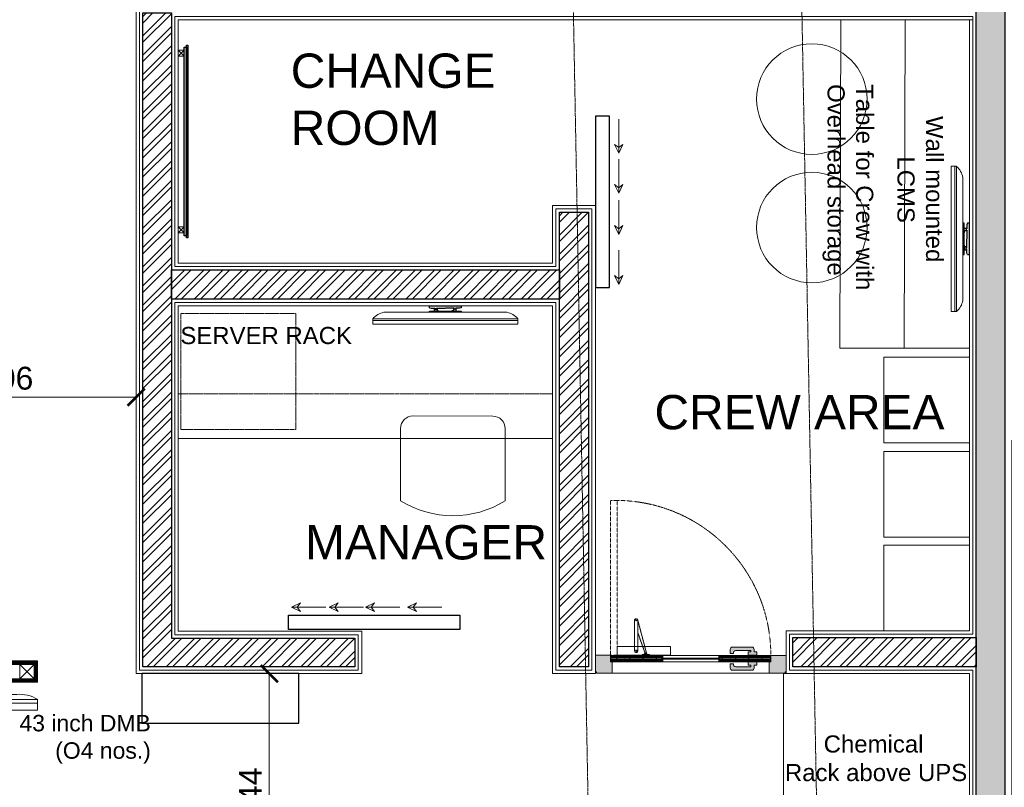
# Model space of a CAD drawing. Header units: millimetres. Extents: x 508219 to 745096, y 311341 to 352167.
# Tile 7 of 47: x 518030 to 521477, y 340773 to 343460. Entities that reach past the tile are written whole.
import ezdxf

# ---------------------------------------------------------------- set-up
doc = ezdxf.new("R2010")
doc.units = ezdxf.units.MM
doc.header["$PDMODE"] = 34
for name, pattern in [('( Hidden )', [0.375, 0.25, -0.125]), ('ACAD_ISO02W100', [15, 12, -3]), ('DASHED2', [0.375, 0.25, -0.125]), ('HIDDEN', [0.375, 0.25, -0.125])]:
    doc.linetypes.add(name, pattern=pattern)
doc.layers.get('0').update_dxf_attribs({"color": 252})
for name, color, linetype, lineweight in [('01_TEXT', 7, 'Continuous', 5), ('02_EQUIPMENT', 124, 'Continuous', 0), ('02_EQUIPMENT-TEXT', 7, 'Continuous', 0), ('02_IT-EQP.', 253, 'Continuous', 0), ('A-Dimension', 42, 'Continuous', 9), ('A-DOOR', 8, 'Continuous', 9), ('A-WALL', 12, 'Continuous', 30), ('A-Wall Hatch', 8, 'Continuous', 5), ('DMB', 250, 'Continuous', 5), ('FP- JUNCTION BOX', 6, 'Continuous', 30), ('PLASTER', 252, 'Continuous', 9), ('TILE', 44, 'Continuous', 0)]:
    doc.layers.add(name, color=color, linetype=linetype, lineweight=lineweight)
doc.layers.add('02_BOH-PARTITION', color=139, linetype='Continuous')
doc.layers.add('EL FIRE ALARM LOOP', color=1, linetype='Continuous')
doc.layers.add('Beam', color=7, linetype='ACAD_ISO02W100', lineweight=13, true_color=0x3f7f00)
doc.styles.add('arr-1', font='arial.ttf')
doc.styles.add('PDF Arial', font='arial.ttf')
doc.styles.get("Standard").update_dxf_attribs({"font": 'arial.ttf'})
doc.dimstyles.new('DIM-60', dxfattribs={"dimtxt": 120, "dimasz": 60, "dimexe": 5, "dimexo": 0, "dimgap": 25, "dimtad": 1, "dimdec": 0, "dimzin": 0, "dimdsep": 46, "dimtxsty": 'Standard', "dimblk": 'ARCHTICK', "dimcen": 0.09, "dimclrd": 256, "dimclre": 252, "dimclrt": 256, "dimadec": 0, "dimazin": 0, "dimtfac": 1, "dimtdec": 0, "dimtofl": 0, "dimtmove": 0, "dimatfit": 3, "dimfxl": 0, "dimtolj": 1, "dimtzin": 0, "dimlwd": -1, "dimlwe": 0, "dimarcsym": 0})
pattern_1 = [(45, (-2998174.956, 193353.467), (-33.67596045, 33.67596045), []), (45, (-2998152.505, 193353.467), (-33.67596045, 33.67596045), [])]

# ---------------------------------------------------------------- blocks, each defined once
blk = doc.blocks.new('fnn')
at = {"layer": 'DMB', "color": 0, "lineweight": 30}
for p, q in [((91730.62, -84295.82), (91721.24, -84295.82)), ((91721.24, -84295.82), (91721.24, -84296.35)), ((91730.62, -84296.35), (91730.62, -84295.82))]:
    blk.add_line(p, q, dxfattribs=at)
at = {"layer": 'DMB', "color": 0}
blk.add_line((91709.86, -84297.53), (91742, -84297.53), dxfattribs=at)
at = {"layer": 'DMB', "color": 0, "lineweight": 30}
for points in [[(91721.24, -84296.35), (91721.66, -84296.47), (91722.65, -84296.47), (91722.65, -84296.55), (91722.77, -84296.55), (91722.77, -84296.6), (91722.65, -84296.6), (91722.65, -84296.67), (91723.12, -84296.67), (91723.12, -84296.6), (91723.03, -84296.6), (91723.03, -84296.55), (91723.12, -84296.55), (91723.12, -84296.47), (91726.38, -84296.47)], [(91722.55, -84297.25), (91722.55, -84296.5), (91722.63, -84296.5), (91722.63, -84296.57), (91722.76, -84296.57), (91722.76, -84296.59), (91722.63, -84296.59), (91722.63, -84296.68), (91723.14, -84296.68), (91723.14, -84296.6), (91723.04, -84296.6), (91723.04, -84296.56), (91723.14, -84296.56), (91723.14, -84296.48), (91723.29, -84296.48), (91723.29, -84297.16), (91723.7, -84297.16), (91723.7, -84297.25), (91722.55, -84297.25)], [(91730.62, -84296.35), (91730.2, -84296.47), (91729.21, -84296.47), (91729.21, -84296.55), (91729.09, -84296.55), (91729.09, -84296.6), (91729.21, -84296.6), (91729.21, -84296.67), (91728.75, -84296.67), (91728.75, -84296.6), (91728.83, -84296.6), (91728.83, -84296.55), (91728.75, -84296.55), (91728.75, -84296.47), (91726.46, -84296.47)], [(91729.31, -84297.25), (91729.31, -84296.5), (91729.23, -84296.5), (91729.23, -84296.57), (91729.1, -84296.57), (91729.1, -84296.59), (91729.23, -84296.59), (91729.23, -84296.68), (91728.73, -84296.68), (91728.73, -84296.6), (91728.82, -84296.6), (91728.82, -84296.56), (91728.73, -84296.56), (91728.73, -84296.48), (91728.57, -84296.48), (91728.57, -84297.16), (91728.16, -84297.16), (91728.16, -84297.25), (91729.31, -84297.25)]]:
    blk.add_lwpolyline(points, dxfattribs=at)
blk.add_lwpolyline([(91721.24, -84297.53), (91730.62, -84297.53), (91730.62, -84297.25), (91721.24, -84297.25)], close=True, dxfattribs=at)
at = {"layer": 'DMB', "color": 0}
for points in [[(91706.93, -84298.24), (91744.93, -84298.24), (91744.93, -84298.73), (91706.93, -84298.73)], [(91744.93, -84298.73), (91744.93, -84299.71), (91706.93, -84299.71), (91706.93, -84298.73)]]:
    blk.add_lwpolyline(points, close=True, dxfattribs=at)
for centre, start, end in [((91709.37, -84301.92), 83.6436, 123.5886), ((91742.49, -84301.92), 56.4114, 96.3564)]:
    blk.add_arc(centre, 4.42, start, end, dxfattribs=at)
blk = doc.blocks.new('dmbbbb1111')
at = {"layer": 'DMB'}
h = blk.add_hatch(dxfattribs=at)
h.set_pattern_fill('ANSI31', color=256, angle=90)
h.set_pattern_definition([(135, (10819.77598, 42650.71772), (-0.08838834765, -0.08838834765), [])])
h.paths.add_polyline_path([(81423.79, 27951.55), (81423.79, 27953.55), (81272.29, 27953.55), (81272.29, 27951.55)], flags=16)
h.paths.add_polyline_path([(81424.29, 27951.05), (81424.29, 27954.05), (81271.79, 27954.05), (81271.79, 27951.05)])
at = {"layer": 'DMB', "elevation": 0}
for points in [[(81424.29, 27951.05), (81424.29, 27954.05), (81271.79, 27954.05), (81271.79, 27951.05)], [(81423.79, 27951.55), (81423.79, 27953.55), (81272.29, 27953.55), (81272.29, 27951.55)], [(81423.79, 27953.55), (81421.79, 27953.55), (81421.79, 27951.55), (81423.79, 27951.55)]]:
    blk.add_lwpolyline(points, close=True, dxfattribs=at)
for points in [[(81421.79, 27953.55), (81423.79, 27951.55)], [(81423.79, 27953.55), (81421.79, 27951.55)]]:
    blk.add_lwpolyline(points, dxfattribs=at)
at = {"layer": 'DMB'}
blk.add_blockref('fnn', (-10320.64, 112246.87, 0), dxfattribs=at)
at = {"layer": '01_TEXT', "insert": (81440.14, 27939.66, 0), "char_height": 2.3, "width": 51.3124, "attachment_point": 9}
blk.add_mtext('43 inch DMB \\P(O4 nos.)', dxfattribs=at)
blk = doc.blocks.new('DMB')
at = {"lineweight": 30}
for p, q in [((415467.23, 17247.29), (415458.76, 17247.29)), ((415458.76, 17247.29), (415458.76, 17246.76)), ((415467.23, 17246.76), (415467.23, 17247.29))]:
    blk.add_line(p, q, dxfattribs=at)
blk.add_line((415446.45, 17245.57), (415479.54, 17245.57))
for points in [[(415458.76, 17246.76), (415459.18, 17246.64), (415460.18, 17246.64), (415460.18, 17246.56), (415460.3, 17246.56), (415460.3, 17246.5), (415460.18, 17246.5), (415460.18, 17246.44), (415460.65, 17246.44), (415460.65, 17246.5), (415460.56, 17246.5), (415460.56, 17246.56), (415460.65, 17246.56), (415460.65, 17246.64), (415462.96, 17246.64)], [(415460.08, 17245.86), (415460.08, 17246.6), (415460.16, 17246.6), (415460.16, 17246.54), (415460.29, 17246.54), (415460.29, 17246.52), (415460.16, 17246.52), (415460.16, 17246.43), (415460.67, 17246.43), (415460.67, 17246.51), (415460.58, 17246.51), (415460.58, 17246.55), (415460.67, 17246.55), (415460.67, 17246.63), (415460.82, 17246.63), (415460.82, 17245.94), (415461.24, 17245.94), (415461.24, 17245.86), (415460.08, 17245.86)], [(415467.23, 17246.76), (415466.81, 17246.64), (415465.81, 17246.64), (415465.81, 17246.56), (415465.68, 17246.56), (415465.68, 17246.5), (415465.81, 17246.5), (415465.81, 17246.44), (415465.34, 17246.44), (415465.34, 17246.5), (415465.42, 17246.5), (415465.42, 17246.56), (415465.34, 17246.56), (415465.34, 17246.64), (415463.03, 17246.64)], [(415465.9, 17245.86), (415465.9, 17246.6), (415465.83, 17246.6), (415465.83, 17246.54), (415465.69, 17246.54), (415465.69, 17246.52), (415465.83, 17246.52), (415465.83, 17246.43), (415465.32, 17246.43), (415465.32, 17246.51), (415465.41, 17246.51), (415465.41, 17246.55), (415465.32, 17246.55), (415465.32, 17246.63), (415465.16, 17246.63), (415465.16, 17245.94), (415464.75, 17245.94), (415464.75, 17245.86), (415465.9, 17245.86)]]:
    blk.add_lwpolyline(points, dxfattribs=at)
blk.add_lwpolyline([(415458.76, 17245.57), (415467.23, 17245.57), (415467.23, 17245.86), (415458.76, 17245.86)], close=True, dxfattribs=at)
for points in [[(415443.49, 17243.84), (415482.49, 17243.84), (415482.49, 17243.35), (415443.49, 17243.35)], [(415482.49, 17243.35), (415482.49, 17242.37), (415443.49, 17242.37), (415443.49, 17243.35)]]:
    blk.add_lwpolyline(points, close=True)
for centre, start, end in [((415447.66, 17240.1), 102.4681, 138.0448), ((415478.33, 17240.1), 41.9552, 77.5319)]:
    blk.add_arc(centre, 5.6, start, end)
blk = doc.blocks.new('DIRTY DISH LANDING')
blk.add_lwpolyline([(0, 0), (-22, 0), (-22, -25.61), (0, -25.61)], close=True)
blk = doc.blocks.new('door closer')
at = {"color": 14, "linetype": 'DASHED2', "lineweight": 9, "ltscale": 0.5}
for p, q in [((10736.43, -3996.01), (10716.43, -3996.01)), ((10716.43, -3996.01), (10716.43, -3999.19)), ((10722.88, -3999.31), (10722.88, -3997.66)), ((10727.44, -3996.77), (10724.13, -4009.27)), ((10726.86, -3996.83), (10724.13, -4004.67)), ((10724.13, -3999.31), (10724.13, -3997.66)), ((10725.64, -3996.14), (10725.64, -3996.01)), ((10728.52, -3996.26), (10725.76, -3996.26)), ((10728.64, -3996.14), (10728.64, -3996.01)), ((10736.43, -3999.19), (10736.43, -3996.01)), ((10716.55, -3999.31), (10736.31, -3999.31)), ((10722.88, -3999.31), (10722.88, -4009.19)), ((10724.13, -4009.19), (10724.13, -3999.31))]:
    blk.add_line(p, q, dxfattribs=at)
for centre, radius in [((10723.51, -3997.66), 0.338), ((10727.21, -3996.64), 0.123), ((10723.51, -4009.19), 0.214)]:
    blk.add_circle(centre, radius, dxfattribs=at)
for centre, radius, start, end in [((10723.51, -3997.66), 0.625, 360, 180), ((10725.76, -3996.14), 0.12, 180, 270), ((10717.05, -4005.46), 13.03, 41.9275, 44.9169), ((10727.11, -3996.33), 0.562, 229.3399, 295.6856), ((10727.25, -3996.61), 0.25, 295.6856, 334.162), ((10726.83, -3996.41), 0.711, 334.162, 5.5837), ((10728.32, -3996.27), 0.78, 179.2294, 185.0234), ((10728.52, -3996.14), 0.12, 270, 0), ((10716.55, -3999.19), 0.12, 180, 270), ((10736.31, -3999.19), 0.12, 270, 0), ((10723.51, -4009.19), 0.625, 180, 0)]:
    blk.add_arc(centre, radius, start, end, dxfattribs=at)
blk = doc.blocks.new('A$C68A023B9')
at = {"layer": '01_TEXT', "ltscale": 2}
h = blk.add_hatch(color=253, dxfattribs=at)
h.set_gradient(color1=(173, 173, 173), one_color=1, tint=1, name='SPHERICAL')
edge = h.paths.add_edge_path()
edge.add_arc((4.75, 1.25), 0.5, 270, 381.737)
edge.add_line((5.22, 1.44), (6, 1.44))
edge.add_line((6, 1.44), (6, 0.75))
edge.add_line((6, 0.75), (6, 0.5))
edge.add_arc((5.5, 0.5), 0.5, -90, 0, ccw=False)
edge.add_line((5.5, 0), (1.09, 0))
edge.add_arc((1.09, 0.5), 0.5, 180, 270, ccw=False)
edge.add_line((0.59, 0.5), (0.59, 0.75))
edge.add_line((0.59, 0.75), (0.59, 1.1))
edge.add_line((0.59, 1.1), (0, 1.1))
edge.add_line((0, 1.1), (0, 1.85))
edge.add_line((0, 1.85), (1.94, 1.85))
edge.add_line((1.94, 1.85), (1.94, 1.1))
edge.add_line((1.94, 1.1), (1.34, 1.1))
edge.add_line((1.34, 1.1), (1.34, 0.75))
edge.add_line((1.34, 0.75), (4.75, 0.75))
blk.add_lwpolyline([(4.75, 0.75, 0.530238), (5.22, 1.44), (6, 1.44), (6, 0.75), (6, 0.5, -0.414214), (5.5, 0), (1.09, 0, -0.414214), (0.59, 0.5), (0.59, 0.75), (0.59, 1.1), (0, 1.1), (0, 1.85), (1.94, 1.85), (1.94, 1.1), (1.34, 1.1), (1.34, 0.75)], format="xyb", close=True, dxfattribs=at)
blk = doc.blocks.new('STORE ROOM DOOR')
at = {"layer": '01_TEXT', "ltscale": 100}
h = blk.add_hatch(dxfattribs=at)
h.set_pattern_fill('DOTS', color=256, scale=58.874347, style=0)
h.set_pattern_definition([(180, (-8687243.8554, 297332.053), (-1.8398233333, 3.6796466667), [0, -3.6796466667])])
h.paths.add_polyline_path([(1212844, 1245175), (1212837.2, 1245175), (1212837.2, 1245204.6), (1212769, 1245204.6), (1212769, 1245130.6), (1212773.9, 1245130.6), (1212773.9, 1245125.6), (1212844, 1245125.6)])
h.paths.add_polyline_path([(1213544.5, 1245175), (1213551.3, 1245175), (1213551.3, 1245204.7), (1213619.5, 1245204.7), (1213619.5, 1245130.6), (1213614.5, 1245130.6), (1213614.5, 1245125.7), (1213544.5, 1245125.7)])
at = {"layer": '01_TEXT', "lineweight": 9, "ltscale": 100}
h = blk.add_hatch(dxfattribs=at)
h.set_pattern_fill('DOLMIT', color=251, scale=19.624782, style=0)
h.set_pattern_definition([(0, (-8687997.237, 297395.8334), (0, 4.9061955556), []), (45, (-8687997.237, 297395.833), (-9.812391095, 9.812391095), [6.938408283, -13.876834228])])
h.paths.add_polyline_path([(1213069.3, 1245175), (1213069.3, 1245187.3), (1213064.4, 1245187.3), (1213064.4, 1245204.6), (1212837.2, 1245204.6), (1212837.2, 1245175)])
h.paths.add_polyline_path([(1213319.2, 1245175), (1213319.2, 1245187.3), (1213324.1, 1245187.3), (1213324.1, 1245204.6), (1213551.3, 1245204.7), (1213551.3, 1245175)])
at = {"layer": '01_TEXT', "ltscale": 100}
for p, q in [((1213069.3, 1245204.6), (1213064.4, 1245192.3)), ((1213064.4, 1245204.6), (1213069.3, 1245192.3)), ((1213319.2, 1245204.6), (1213324.1, 1245192.3)), ((1213324.1, 1245204.6), (1213319.2, 1245192.3))]:
    blk.add_line(p, q, dxfattribs=at)
at = {"layer": '01_TEXT', "color": 251, "lineweight": 15, "ltscale": 100}
for p, q in [((1213319.2, 1245204.6), (1213069.3, 1245204.6)), ((1213319.2, 1245175), (1213069.3, 1245175))]:
    blk.add_line(p, q, dxfattribs=at)
at = {"layer": '01_TEXT', "color": 32, "ltscale": 0.3}
blk.add_line((1212844, 1245125.6), (1213544.5, 1245125.6), dxfattribs=at)
at = {"layer": '01_TEXT', "color": 251, "linetype": 'DASHED2'}
blk.add_lwpolyline([(1213551.3, 1245204.7), (1213551.3, 1245895.1), (1213521.6, 1245895.1), (1213521.6, 1245204.7)], close=True, dxfattribs=at)
at = {"layer": '01_TEXT', "ltscale": 100}
for points in [[(1212844, 1245175), (1212837.2, 1245175), (1212837.2, 1245204.6), (1212769, 1245204.6), (1212769, 1245130.6), (1212773.9, 1245130.6), (1212773.9, 1245125.6), (1212844, 1245125.6)], [(1213069.3, 1245192.3), (1213064.4, 1245192.3), (1213064.4, 1245204.6), (1213069.3, 1245204.6)], [(1213319.2, 1245192.3), (1213324.1, 1245192.3), (1213324.1, 1245204.6), (1213319.2, 1245204.6)], [(1213544.5, 1245175), (1213551.3, 1245175), (1213551.3, 1245204.7), (1213619.5, 1245204.7), (1213619.5, 1245130.6), (1213614.5, 1245130.6), (1213614.5, 1245125.7), (1213544.5, 1245125.7)]]:
    blk.add_lwpolyline(points, close=True, dxfattribs=at)
for points in [[(1213069.3, 1245175), (1213069.3, 1245187.3), (1213064.4, 1245187.3), (1213064.4, 1245204.6), (1212837.2, 1245204.6), (1212837.2, 1245175), (1213069.3, 1245175)], [(1213319.2, 1245175), (1213319.2, 1245187.3), (1213324.1, 1245187.3), (1213324.1, 1245204.6), (1213551.3, 1245204.7), (1213551.3, 1245175), (1213319.2, 1245175)]]:
    blk.add_lwpolyline(points, dxfattribs=at)
at = {"layer": '01_TEXT', "lineweight": 18, "ltscale": 2}
blk.add_lwpolyline([(1213324.1, 1245187.3), (1213064.4, 1245187.3), (1213064.4, 1245192.3), (1213324.1, 1245192.3)], close=True, dxfattribs=at)
at = {"layer": '01_TEXT'}
blk.add_lwpolyline([(1213614.5, 1245125.7), (1213609.6, 1245125.7)], dxfattribs=at)
at = {"layer": '01_TEXT', "color": 251, "linetype": 'DASHED2'}
blk.add_arc((1213527.7, 1245204.6), 690.5, 90.5051, 180, dxfattribs=at)
at = {"layer": '01_TEXT', "xscale": 11.84344983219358, "yscale": 11.84344983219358, "zscale": 11.84344983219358, "rotation": 180}
blk.add_blockref('door closer', (1340441.1, 1197878.1), dxfattribs=at)
at = {"layer": '01_TEXT', "ltscale": 50, "xscale": -19.73908305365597, "yscale": 19.73908305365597, "zscale": 19.73908305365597, "rotation": 180}
blk.add_blockref('A$C68A023B9', (1212899.9, 1245241.2), dxfattribs=at)
at = {"layer": '01_TEXT', "ltscale": 50, "xscale": 19.73908305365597, "yscale": 19.73908305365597, "zscale": 19.73908305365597}
blk.add_blockref('A$C68A023B9', (1212899.9, 1245138.4), dxfattribs=at)
blk = doc.blocks.new('A$C76f6626d')
at = {"layer": '01_TEXT', "lineweight": 0}
h = blk.add_hatch(color=250, dxfattribs=at)
h.dxf.hatch_style = 1
h.paths.add_polyline_path([(-2.81, 46.75), (-3.22, 46.75), (-3.22, -1.25), (-2.81, -1.25)])
h = blk.add_hatch(dxfattribs=at)
h.set_pattern_fill('ANSI33', color=250, scale=1.5, angle=3330)
h.set_pattern_definition([(135, (-71536.51232, 5260.61832), (-0.265165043, -0.265165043), []), (135, (-71536.51232, 5260.8835), (-0.265165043, -0.265165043), [0.1875, -0.09375])])
h.paths.add_polyline_path([(-2.31, 46.25), (-2.81, 46.25), (-2.81, -0.75), (-2.31, -0.75)])
at = {"layer": '01_TEXT', "color": 250, "lineweight": 5}
for p, q in [((-2.31, 45.5, 0.25), (-0.81, 44, 0.25)), ((-0.81, 45.5, 0.25), (-2.31, 44, 0.25)), ((-2.31, 1.5), (-0.81, 0)), ((-0.81, 1.5), (-2.31, 0))]:
    blk.add_line(p, q, dxfattribs=at)
at = {"layer": '01_TEXT', "color": 36, "lineweight": 25}
for points in [[(-2.81, 46.75), (-3.22, 46.75), (-3.22, -1.25), (-2.81, -1.25)], [(-2.31, 46.25), (-2.81, 46.25), (-2.81, -0.75), (-2.31, -0.75)]]:
    blk.add_lwpolyline(points, close=True, dxfattribs=at)
at = {"layer": '01_TEXT', "color": 36}
for points in [[(-2.31, 45.5), (-0.81, 45.5), (-0.81, 44), (-2.31, 44)], [(-2.31, 1.5), (-0.81, 1.5), (-0.81, 0), (-2.31, 0)]]:
    blk.add_lwpolyline(points, close=True, dxfattribs=at)
blk = doc.blocks.new('_ArchTick')
at = {"color": 0, "linetype": 'ByBlock', "const_width": 0.15}
blk.add_lwpolyline([(-0.5, -0.5), (0.5, 0.5)], dxfattribs=at)
blk = doc.blocks.new('*D270')
at = {"layer": 'A-Dimension', "color": 252, "linetype": '( Hidden )', "lineweight": 0, "transparency": 16777216}
for p, q in [((517531.2, 342127.2), (517531.2, 342143.9)), ((518437, 342127.2), (518437, 342143.9))]:
    blk.add_line(p, q, dxfattribs=at)
at = {"layer": 'A-Dimension', "transparency": 16777216}
blk.add_line((517531.2, 342138.9), (518437, 342138.9), dxfattribs=at)
at = {"layer": 'DEFPOINTS', "color": 0, "transparency": 16777216}
for p in [(518437, 342138.9), (517531.2, 342127.2), (518437, 342127.2)]:
    blk.add_point(p, dxfattribs=at)
at = {"layer": 'A-Dimension', "transparency": 16777216, "xscale": 60, "yscale": 60, "zscale": 60, "rotation": 180}
blk.add_blockref('_ArchTick', (517531.2, 342138.9), dxfattribs=at)
at = {"layer": 'A-Dimension', "transparency": 16777216, "xscale": 60, "yscale": 60, "zscale": 60}
blk.add_blockref('_ArchTick', (518437, 342138.9), dxfattribs=at)
at = {"layer": 'A-Dimension', "transparency": 16777216, "insert": (517984.1, 342204.7), "char_height": 80, "attachment_point": 5}
blk.add_mtext('\\A1;906', dxfattribs=at)
blk = doc.blocks.new('*D275')
at = {"layer": 'A-Dimension', "color": 252, "linetype": '( Hidden )', "lineweight": 0, "transparency": 16777216}
for p, q in [((518921.1, 341170.9), (518898.5, 341170.9)), ((518921.1, 340326.9), (518898.5, 340326.9))]:
    blk.add_line(p, q, dxfattribs=at)
at = {"layer": 'A-Dimension', "transparency": 16777216}
blk.add_line((518903.5, 341170.9), (518903.5, 340326.9), dxfattribs=at)
at = {"layer": 'DEFPOINTS', "color": 0, "transparency": 16777216}
for p in [(518921.1, 341170.9), (518903.5, 340326.9), (518921.1, 340326.9, 0)]:
    blk.add_point(p, dxfattribs=at)
at = {"layer": 'A-Dimension', "transparency": 16777216, "xscale": 60, "yscale": 60, "zscale": 60}
for p, rotation in [((518903.5, 341170.9), 90), ((518903.5, 340326.9), 270)]:
    blk.add_blockref('_ArchTick', p, dxfattribs=dict(at, rotation=rotation))
at = {"layer": 'A-Dimension', "transparency": 16777216, "insert": (518837.7, 340748.9), "char_height": 80, "attachment_point": 5, "rotation": 90}
blk.add_mtext('\\A1;844', dxfattribs=at)
blk = doc.blocks.new('SG')
at = {"layer": 'EL FIRE ALARM LOOP', "color": 5, "linetype": 'ByBlock', "ltscale": 100, "true_color": 0x0000ff, "elevation": 0}
blk.add_lwpolyline([(-1631311.82, -961482.7), (-1631311.82, -961488.49), (-1631293.49, -961488.49), (-1631293.49, -961482.7)], close=True, dxfattribs=at)

msp = doc.modelspace()

# ---------------------------------------------------------------- hatches: boundary and pattern name
at = {"layer": 'A-Wall Hatch', "ltscale": 0.25}
h = msp.add_hatch(dxfattribs=at)
h.set_pattern_fill('ANSI35', color=256, scale=8)
h.set_pattern_definition([(45, (-2916883.187, 194995.827), (-35.9210245, 35.9210245), []), (45, (-2916847.266, 194995.827), (-35.9210245, 35.9210245), [63.5, -12.7, 0, -12.7])])
h.paths.add_polyline_path([(521478.56388, 346534.5221), (521478.56388, 339484.16175), (521378.56405, 339484.16175), (521378.60966, 346533.72378)])
h = msp.add_hatch(dxfattribs=at)
h.set_pattern_fill('ANSI32', color=256, scale=5)
h.set_pattern_definition(pattern_1)
h.paths.add_polyline_path([(519203.14027, 341294.95765), (519203.14027, 341194.90948), (518460.95608, 341194.90558), (518460.95625, 343483.76492), (518560.95565, 343483.76492), (518560.90951, 341294.96588)])
h = msp.add_hatch(dxfattribs=at)
h.set_pattern_fill('ANSI32', color=256, scale=5)
h.set_pattern_definition(pattern_1)
h.paths.add_polyline_path([(519918.9905, 341194.90617), (519918.93691, 342786.22132), (520020.93691, 342786.22132), (520020.9905, 341194.90617)])
h = msp.add_hatch(dxfattribs=at)
h.set_pattern_fill('ANSI32', color=256, scale=5)
h.set_pattern_definition([(45, (-2998174.956, 193532.467), (-33.67596045, 33.67596045), []), (45, (-2998152.505, 193532.467), (-33.67596045, 33.67596045), [])])
h.paths.add_polyline_path([(518560.93816, 342584.29552), (519918.98247, 342584.33058), (519918.98247, 342482.33058), (518560.93816, 342482.29552)])
h = msp.add_hatch(dxfattribs=at)
h.set_pattern_fill('ANSI32', color=256, scale=5)
h.set_pattern_definition(pattern_1)
h.paths.add_polyline_path([(521378.57712, 341195.04172), (520735.9434, 341194.98884), (520735.9434, 341296.98884), (521378.57712, 341297.04172)])

# ---------------------------------------------------------------- linework, layer by layer
at = {"layer": '02_BOH-PARTITION'}
for points in [[(520094.94557, 342522.18691), (520094.94557, 343122.18691), (520044.94557, 343122.18691), (520044.94557, 342522.18691)], [(518970.88883, 341375.04021), (519570.88883, 341375.04021), (519570.88883, 341325.04021), (518970.88883, 341325.04021)]]:
    msp.add_lwpolyline(points, close=True, dxfattribs=at)
at = {"layer": '02_EQUIPMENT'}
msp.add_line((521129.60311, 343459.79843), (521126.0916, 342309.79943), dxfattribs=at)
at = {"layer": '02_EQUIPMENT', "flags": 128}
for points in [[(521354.59189, 342309.79943), (520901.09208, 342309.79943), (520904.38625, 343459.79943), (521354.58437, 343459.79943)], [(518584.93687, 341994.31264), (519894.9921, 341994.27725), (519894.97883, 342458.29676), (518584.9236, 342458.33215)]]:
    msp.add_lwpolyline(points, close=True, dxfattribs=at)
at = {"layer": '02_EQUIPMENT', "linetype": 'HIDDEN', "lineweight": 0, "ltscale": 10, "flags": 128}
for points in [[(519894.97883, 342150.03489), (518584.92801, 342150.09425), (518584.92801, 342458.33257), (519894.97883, 342458.27321)], [(518996.79874, 342025.39992), (518996.7871, 342432.19508), (518593.2427, 342432.18548), (518593.25433, 342025.39031)]]:
    msp.add_lwpolyline(points, close=True, dxfattribs=at)
at = {"layer": '02_EQUIPMENT'}
for points in [[(521054.59565, 342278.42714), (521054.59565, 341978.42714), (521354.59565, 341978.42714), (521354.59565, 342278.42714)], [(521054.59565, 341948.99965), (521054.59565, 341648.99965), (521354.59565, 341648.99965), (521354.59565, 341948.99965)], [(521054.59534, 341621.03543), (521054.59534, 341321.03543), (521354.59534, 341321.03543), (521354.59534, 341621.03543)]]:
    msp.add_lwpolyline(points, close=True, dxfattribs=at)
at = {"layer": '02_EQUIPMENT', "lineweight": 0, "flags": 128}
msp.add_lwpolyline([(519362.73265, 341776.40056, 0.2863144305), (519729.08484, 341775.84232), (519729.4703, 342028.79979, 0.4142135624), (519685.9234, 342072.4796), (519406.79791, 342072.90493, 0.4142135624), (519363.1181, 342029.35803)], format="xyb", close=True, dxfattribs=at)
at = {"layer": '02_EQUIPMENT'}
for centre in [(520802.89627, 343182.4101), (520802.89627, 342732.72738)]:
    msp.add_circle(centre, 193.53029, dxfattribs=at)
at = {"layer": '02_EQUIPMENT-TEXT'}
for p, q in [((519101.26429, 341403.53166), (518981.65702, 341403.53166)), ((519233.20048, 341403.53166), (519113.59321, 341403.53166)), ((519360.38434, 341403.53166), (519240.77708, 341403.53166)), ((519507.32473, 341403.53166), (519387.71746, 341403.53166))]:
    msp.add_line(p, q, dxfattribs=at)
for points in [[(518981.65702, 341403.53166), (519012.55813, 341418.38677), (519001.25384, 341403.53166)], [(519113.59321, 341403.53166), (519144.49432, 341418.38677), (519133.19003, 341403.53166)], [(519240.77708, 341403.53166), (519271.67818, 341418.38677), (519260.37389, 341403.53166)], [(519387.71746, 341403.53166), (519418.61856, 341418.38677), (519407.31428, 341403.53166)], [(518981.65702, 341403.53166), (519012.55813, 341388.67654), (519001.25384, 341403.53166)], [(519113.59321, 341403.53166), (519144.49432, 341388.67654), (519133.19003, 341403.53166)], [(519240.77708, 341403.53166), (519271.67818, 341388.67654), (519260.37389, 341403.53166)], [(519387.71746, 341403.53166), (519418.61856, 341388.67654), (519407.31428, 341403.53166)]]:
    msp.add_lwpolyline(points, dxfattribs=at)
at = {"layer": '02_IT-EQP.'}
for p, q in [((520126.68641, 343112.5116), (520126.68641, 342992.90434)), ((520126.68641, 342972.06637), (520126.68641, 342852.45911)), ((520126.68641, 342827.95737), (520126.68641, 342708.3501)), ((520126.68641, 342653.00363), (520126.68641, 342533.39637))]:
    msp.add_line(p, q, dxfattribs=at)
for points in [[(520126.68641, 342992.90434), (520111.83129, 343023.80544), (520126.68641, 343012.50115)], [(520126.68641, 342992.90434), (520141.54153, 343023.80544), (520126.68641, 343012.50115)], [(520126.68641, 342852.45911), (520111.83129, 342883.36021), (520126.68641, 342872.05593)], [(520126.68641, 342852.45911), (520141.54153, 342883.36021), (520126.68641, 342872.05593)], [(520126.68641, 342708.3501), (520111.83129, 342739.2512), (520126.68641, 342727.94692)], [(520126.68641, 342708.3501), (520141.54153, 342739.2512), (520126.68641, 342727.94692)], [(520126.68641, 342533.39637), (520111.83129, 342564.29747), (520126.68641, 342552.99319)], [(520126.68641, 342533.39637), (520141.54153, 342564.29747), (520126.68641, 342552.99319)]]:
    msp.add_lwpolyline(points, dxfattribs=at)
at = {"layer": 'A-WALL', "ltscale": 0.25}
for points in [[(521478.56388, 346534.5221), (521478.56388, 339484.16175), (521378.56405, 339484.16175), (521378.60966, 346533.72378)], [(519203.14027, 341294.95765), (519203.14027, 341194.90948), (518460.95608, 341194.90558), (518460.95625, 343483.76492), (518560.95566, 343483.76492), (518560.90951, 341294.96588)], [(519918.9905, 341194.90617), (519918.93691, 342786.22132), (520020.93691, 342786.22132), (520020.9905, 341194.90617)], [(518560.93816, 342584.29552), (519918.98247, 342584.33058), (519918.98247, 342482.33058), (518560.93816, 342482.29552)], [(521378.57712, 341195.04172), (520736.93838, 341194.90143), (520736.93838, 341296.90143), (521378.57712, 341297.04172)]]:
    msp.add_lwpolyline(points, close=True, dxfattribs=at)
at = {"layer": 'Beam', "ltscale": 0.5}
for p, q in [((519882.32978, 348120.09499), (520132.00089, 334649.48144)), ((520932.0392, 334654.89371), (520682.32464, 348117.22705))]:
    msp.add_line(p, q, dxfattribs=at)
at = {"layer": 'PLASTER'}
for points in [[(518572.93469, 342470.29584), (518572.90981, 341306.96567), (519215.14027, 341306.95744), (519215.14027, 341182.90948), (518448.95608, 341182.90558), (518448.95657, 343597.764), (521366.59074, 343597.80071), (521366.6098, 346533.62794)], [(521366.58993, 343471.80067), (518572.9561, 343471.76559), (518572.93738, 342596.29584)], [(521366.57589, 341309.03914), (521366.58993, 343471.80067)], [(519906.94338, 342596.33052), (519906.93666, 342798.22132), (520032.93666, 342798.22132), (520032.9905, 341182.90617), (519906.9905, 341182.90617), (519906.94758, 342470.33052)], [(518560.93816, 342470.29552), (518560.93816, 342596.29552)], [(518572.93738, 342596.29584), (519906.94338, 342596.33052)], [(519918.94331, 342596.33083), (519918.98247, 342596.33084), (519918.98247, 342470.33084), (519918.94755, 342470.33084)], [(519906.94758, 342470.33052), (518572.93469, 342470.29584)], [(521366.57507, 341183.03914), (520724.93838, 341182.90118), (520724.93838, 341308.90118), (521366.57589, 341309.03914)], [(521378.57589, 341309.04172), (521378.57712, 341309.04172), (521378.57712, 341183.04172), (521378.57507, 341183.04172)], [(521366.57507, 341183.03914), (521366.57507, 339484.16175), (521378.56405, 339484.16168)]]:
    msp.add_lwpolyline(points, dxfattribs=at)
at = {"layer": 'TILE'}
for points in [[(518584.93446, 342458.33257), (518584.9101, 341318.96555), (519227.1403, 341318.95732), (519227.1403, 341170.90951), (518436.95605, 341170.90548), (518436.95654, 343609.76378), (521354.59105, 343609.80049)], [(518436.95789, 343459.76378), (518436.95789, 343459.76471)], [(521366.59008, 343459.80063), (518584.95588, 343459.76571), (518584.93767, 342608.29618)], [(521354.57596, 341321.03543), (521354.58985, 343459.80049)], [(519894.94306, 342608.33047), (519894.9364, 342810.22132), (520044.9364, 342810.22132), (520044.99047, 341170.90617), (519894.99047, 341170.90617), (519894.948, 342458.33047)], [(518584.93767, 342608.29618), (519894.94306, 342608.33047)], [(519894.97883, 342458.33047), (518584.9236, 342458.29618)], [(521502.56388, 341987.79097), (521502.56388, 339453.15808), (521354.56388, 339453.15808), (521354.57499, 341171.03662)], [(521354.57499, 341171.03662), (520712.93838, 341170.90092), (520712.93838, 341320.90092), (521354.59534, 341321.03662)]]:
    msp.add_lwpolyline(points, dxfattribs=at)

# ---------------------------------------------------------------- block references
at = {"layer": '01_TEXT', "xscale": -14.06389840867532, "yscale": 14.06389840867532, "zscale": 14.06389840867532}
msp.add_blockref('A$C76f6626d', (518573.50588, 342714.07726), dxfattribs=at)
at = {"layer": '02_EQUIPMENT', "xscale": 25.4, "yscale": 25.4, "zscale": 25.4, "rotation": 270}
msp.add_blockref('DIRTY DISH LANDING', (521354.57308, 340612.23662), dxfattribs=at)
at = {"layer": '02_IT-EQP.', "xscale": 13.02564102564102, "yscale": 13.02564102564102, "zscale": 13.02564102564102, "rotation": 270}
msp.add_blockref('DMB', (296697.2976, 5754364.71471), dxfattribs=at)
at = {"layer": '02_IT-EQP.', "xscale": -13.02564102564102, "yscale": 13.02564102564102, "zscale": 13.02564102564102}
msp.add_blockref('DMB', (5931191.65798, 117801.25416), dxfattribs=at)
at = {"layer": 'A-DOOR', "xscale": -0.7854075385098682, "yscale": 0.7854075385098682, "zscale": 0.7854075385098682}
msp.add_blockref('STORE ROOM DOOR', (1473230.86482, -636758.1555), dxfattribs=at)
at = {"layer": 'DMB', "linetype": 'ByBlock', "xscale": 25, "yscale": 25, "zscale": 25}
msp.add_blockref('dmbbbb1111', (-1517514.83143, -357635.82098), dxfattribs=at)
at = {"layer": 'FP- JUNCTION BOX', "linetype": '( Hidden )', "xscale": 30, "yscale": 30, "zscale": 30}
msp.add_blockref('SG', (49457811.65596, 29185651.82408, 0.00001), dxfattribs=at)

# ---------------------------------------------------------------- texts
at = {"layer": '01_TEXT', "ltscale": 222, "char_height": 120, "width": 1008.8776029, "attachment_point": 1, "style": 'arr-1'}
for s, insert in [('CHANGE \\PROOM', (518978.47114, 343341.7759)), ('CREW AREA', (520252.03417, 342146.30602)), ('{\\fArial|b0|i0|c0|p34;MANAGER}', (519028.48101, 341690.65795))]:
    msp.add_mtext(s, dxfattribs=dict(at, insert=insert))
at = {"layer": '02_EQUIPMENT-TEXT', "style": 'PDF Arial'}
msp.add_text('SERVER RACK', height=60, rotation=0.01348026, dxfattribs=at).set_placement((518592.16291, 342324.5906))
at = {"layer": '02_EQUIPMENT-TEXT', "char_height": 60, "attachment_point": 1, "style": 'PDF Arial'}
for s, insert, width, rotation in [('Table for Crew with\\POverhead storage ', (521017.91647, 343234.73739), 716.9165075, 270.01348026), ('\\pi105.77067;Wall mounted\\P\\pi247.27817;LCMS', (521262.61851, 343228.9383), 716.9165075, 270.01348026), ('\\pi-127.04652,l180,t232.95348;FRY DUMP\\P\\pi2.83752,l0,tz;(PASS THRU)\\P\\pi-98.11064,l180,t261.88936;2\'-1"x4\'-5"', (514794.8689, 342156.02518), 533.1102319, 0.01348026), ('\\pi90.85252;BURGER \\P\\pi120.25907;SHOOT', (515570.94986, 342044.4847), 533.1102319, 0.01348026), ('\\pi149.73564;PACK TABLE \\P\\pi17.74382;DRAWER WARMER \\P\\pi257.60058;UNDER', (515409.10897, 341532.64388), 805.5831472, 0.01348026), ('\\pi159.2427;Chemical\\P\\pi-179.7,l180,t180.3; Rack above UPS', (520685.10613, 340954.52994), 657.7759891, 0.01348026)]:
    msp.add_mtext(s, dxfattribs=dict(at, insert=insert, width=width, rotation=rotation))

# ---------------------------------------------------------------- dimensions: what is measured, and where the dimension line sits
at = {"layer": 'A-Dimension'}
dim = msp.add_linear_dim(base=(518436.95624, 342138.89188), p1=(517531.16939, 342127.23387), p2=(518436.95624, 342127.23369), dimstyle='DIM-60', override={"dimtxt": 80}, dxfattribs=at)
dim.commit()
dim.dimension.update_dxf_attribs({"geometry": '*D270', "text_midpoint": (517984.06281, 342204.73772)})
dim = msp.add_linear_dim(base=(518903.50827, 340326.85302), p1=(518921.13325, 341170.90795), p2=(518921.13325, 340326.85302, 0), angle=90, dimstyle='DIM-60', override={"dimtxt": 80}, dxfattribs=at)
dim.commit()
dim.dimension.update_dxf_attribs({"geometry": '*D275', "text_midpoint": (518837.66243, 340748.88049)})

doc.saveas('drawing.dxf')
